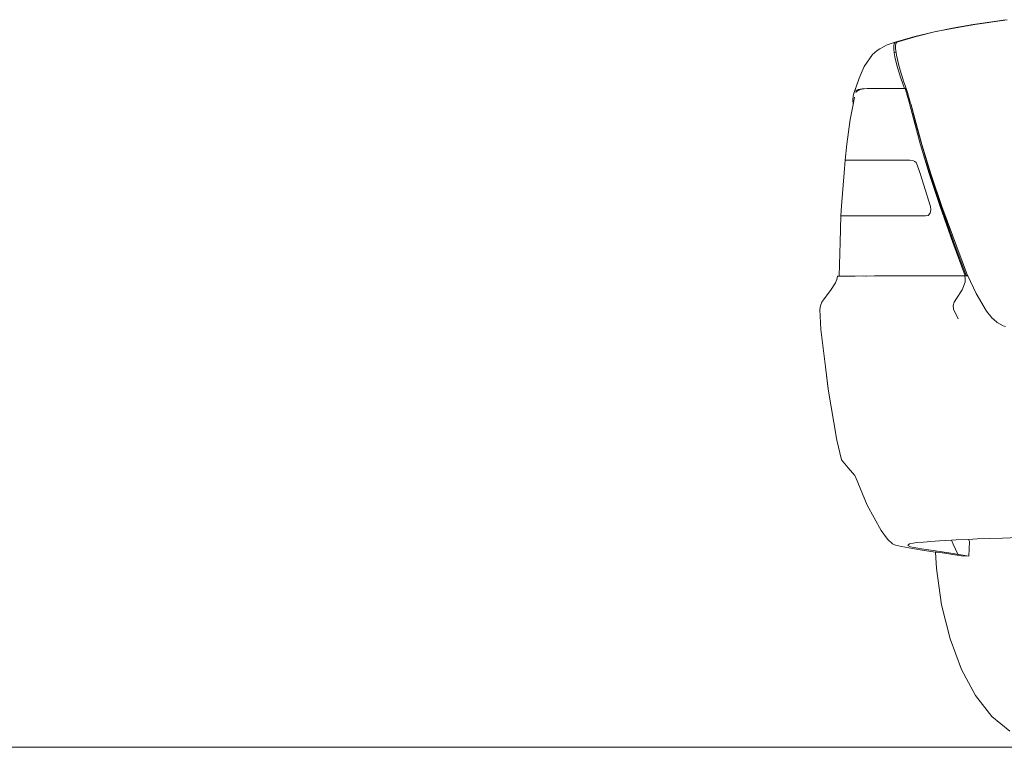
# Model space of a CAD drawing. Header units: inches. Extents: x 1987 to 3775, y 142 to 1299.
# Tile 29 of 50: x 2698 to 2758, y 1212 to 1256. Entities that reach past the tile are written whole.
import ezdxf

# ---------------------------------------------------------------- set-up
doc = ezdxf.new("R2010")
doc.units = ezdxf.units.IN
doc.header["$MEASUREMENT"] = 0
doc.layers.add('CAR', color=173, linetype='Continuous', lineweight=13)

# ---------------------------------------------------------------- blocks, each defined once
blk = doc.blocks.new('A$C50574290')
at = {"layer": 'CAR'}
for p, q in [((-8.781, 42.965), (-7.606, 43.195)), ((-7.502, 43.2), (-8.694, 42.968)), ((-7.606, 43.195), (-6.455, 43.389)), ((-6.348, 43.392), (-7.502, 43.2)), ((-6.455, 43.389), (-5.339, 43.56)), ((-6.348, 43.392), (-4.406, 43.685)), ((-5.339, 43.56), (-4.521, 43.679)), ((-11.147, 42.341), (-9.965, 42.684)), ((-9.881, 42.686), (-11.041, 42.341)), ((-9.965, 42.684), (-8.781, 42.965)), ((-8.694, 42.968), (-9.881, 42.686)), ((-12.059, 41.941), (-11.617, 42.183)), ((-11.617, 42.183), (-11.147, 42.341)), ((-11.23, 42.117), (-11.204, 42.262)), ((-11.228, 41.928), (-11.23, 42.117)), ((-11.204, 42.262), (-11.147, 42.341)), ((-11.102, 42.261), (-11.126, 42.109)), ((-11.126, 42.109), (-11.123, 41.933)), ((-11.041, 42.341), (-11.102, 42.261)), ((-12.995, 40.871), (-12.51, 41.589)), ((-12.222, 41.827), (-12.51, 41.589)), ((-12.222, 41.827), (-12.059, 41.941)), ((-11.192, 41.689), (-11.228, 41.928)), ((-11.088, 41.722), (-11.192, 41.689)), ((-11.158, 41.461), (-11.192, 41.689)), ((-11.017, 40.872), (-11.158, 41.461)), ((-11.123, 41.933), (-11.088, 41.722)), ((-11.088, 41.722), (-11.06, 41.548)), ((-11.06, 41.548), (-10.894, 40.849)), ((-13.299, 40.183), (-12.995, 40.871)), ((-10.795, 40.168), (-11.017, 40.872)), ((-10.894, 40.849), (-10.619, 39.941)), ((-13.628, 39.259), (-13.368, 39.987)), ((-13.368, 39.987), (-13.619, 39.271)), ((-13.299, 40.183), (-13.368, 39.987)), ((-10.583, 39.56), (-10.795, 40.168)), ((-10.619, 39.941), (-10.544, 39.729)), ((-10.544, 39.729), (-10.487, 39.56)), ((-13.676, 38.871), (-13.67, 39.087)), ((-13.67, 39.087), (-13.619, 39.271)), ((-13.628, 39.259), (-13.67, 39.087)), ((-13.619, 39.271), (-13.578, 39.375)), ((-13.578, 39.375), (-13.372, 39.486)), ((-13.469, 39.375), (-13.499, 39.297)), ((-13.262, 39.486), (-13.469, 39.375)), ((-13.372, 39.486), (-13.126, 39.535)), ((-13.017, 39.535), (-13.262, 39.486)), ((-13.126, 39.535), (-12.831, 39.554)), ((-12.762, 39.552), (-12.974, 39.538)), ((-12.831, 39.554), (-11.898, 39.56)), ((-10.583, 39.56), (-11.898, 39.56)), ((-10.583, 39.56), (-10.542, 39.56)), ((-10.487, 39.56), (-10.542, 39.56)), ((-10.452, 39.304), (-10.542, 39.56)), ((-10.487, 39.56), (-10.404, 39.311)), ((-10.296, 38.738), (-10.452, 39.304)), ((-10.404, 39.311), (-10.236, 38.74)), ((-13.843, 37.698), (-13.671, 38.591)), ((-13.671, 38.591), (-13.676, 38.871)), ((-13.671, 38.591), (-13.629, 38.813)), ((-13.629, 38.813), (-13.576, 39.026)), ((-10.019, 37.671), (-10.296, 38.738)), ((-10.236, 38.74), (-10.19, 38.57)), ((-9.957, 37.671), (-10.19, 38.57)), ((-10.19, 38.57), (-9.948, 37.672)), ((-14.039, 36.219), (-13.843, 37.698)), ((-9.612, 36.181), (-10.019, 37.671)), ((-9.55, 36.181), (-9.957, 37.671)), ((-9.948, 37.672), (-9.537, 36.184)), ((-14.135, 35.26), (-14.039, 36.219)), ((-9.612, 36.181), (-9.094, 34.447)), ((-9.032, 34.447), (-9.55, 36.181)), ((-9.537, 36.184), (-9.004, 34.44)), ((-14.213, 34.488), (-14.135, 35.26)), ((-14.135, 35.26), (-10.265, 35.26)), ((-10.046, 35.218), (-10.265, 35.26)), ((-9.965, 35.17), (-10.046, 35.218)), ((-9.888, 35.106), (-9.965, 35.17)), ((-9.793, 34.92), (-9.888, 35.106)), ((-9.642, 34.45), (-9.793, 34.92)), ((-14.373, 32.506), (-14.213, 34.488)), ((-9.027, 32.472), (-9.642, 34.45)), ((-8.439, 32.47), (-9.094, 34.447)), ((-8.377, 32.47), (-9.032, 34.447)), ((-9.004, 34.44), (-8.337, 32.472)), ((-14.395, 31.9), (-14.373, 32.506)), ((-9.311, 31.9), (-9.168, 31.932)), ((-9.168, 31.932), (-9.038, 32.061)), ((-9.038, 32.061), (-8.997, 32.265)), ((-8.997, 32.265), (-9.027, 32.472)), ((-7.671, 30.314), (-8.439, 32.47)), ((-7.609, 30.314), (-8.377, 32.47)), ((-6.788, 28.321), (-8.337, 32.472)), ((-14.452, 30.338), (-14.395, 31.9)), ((-9.311, 31.9), (-14.395, 31.9)), ((-14.452, 30.338), (-14.496, 28.291)), ((-6.941, 28.315), (-7.671, 30.314)), ((-6.879, 28.32), (-7.609, 30.314)), ((-14.727, 27.881), (-15.032, 27.43)), ((-14.727, 27.881), (-14.642, 28.085)), ((-14.642, 28.085), (-14.605, 28.288)), ((-14.314, 28.291), (-14.605, 28.288)), ((-14.496, 28.291), (-14.605, 28.288)), ((-14.418, 28.292), (-14.496, 28.291)), ((-13.783, 28.294), (-14.314, 28.291)), ((-13.701, 28.295), (-13.783, 28.294)), ((-13.701, 28.295), (-13.627, 28.295)), ((-13.627, 28.295), (-13.554, 28.295)), ((-13.554, 28.295), (-13.068, 28.298)), ((-13.068, 28.298), (-12.922, 28.297)), ((-12.874, 28.297), (-12.922, 28.297)), ((-12.874, 28.297), (-12.388, 28.3)), ((-12.388, 28.3), (-12.3, 28.3)), ((-10.877, 28.306), (-12.3, 28.3)), ((-10.877, 28.306), (-6.972, 28.315)), ((-10.307, 28.31), (-10.877, 28.306)), ((-7.117, 27.462), (-6.937, 27.919)), ((-6.972, 28.315), (-6.966, 28.314)), ((-6.966, 28.314), (-6.941, 28.315)), ((-6.93, 28.119), (-6.966, 28.314)), ((-6.94, 28.314), (-6.941, 28.315)), ((-6.937, 28.308), (-6.94, 28.314)), ((-6.939, 28.314), (-6.881, 28.317)), ((-6.878, 28.314), (-6.939, 28.314)), ((-6.931, 28.295), (-6.937, 28.308)), ((-6.937, 27.919), (-6.93, 28.119)), ((-6.787, 28.32), (-6.879, 28.32)), ((-6.877, 28.317), (-6.879, 28.32)), ((-6.877, 28.317), (-6.787, 28.32)), ((-6.876, 28.314), (-6.877, 28.317)), ((-6.784, 28.314), (-6.876, 28.314)), ((-6.869, 28.295), (-6.876, 28.314)), ((-6.788, 28.321), (-6.787, 28.32)), ((-6.787, 28.32), (-6.784, 28.314)), ((-6.784, 28.314), (-6.278, 27.252)), ((-15.032, 27.43), (-15.41, 26.934)), ((-7.455, 26.953), (-7.117, 27.462)), ((-6.278, 27.252), (-5.661, 26.188)), ((-15.631, 26.504), (-15.542, 26.719)), ((-15.542, 26.719), (-15.41, 26.934)), ((-7.651, 26.521), (-7.603, 26.735)), ((-7.603, 26.735), (-7.455, 26.953)), ((-15.663, 26.288), (-15.631, 26.504)), ((-15.598, 25.094), (-15.663, 26.288)), ((-7.645, 26.313), (-7.651, 26.521)), ((-7.353, 25.721), (-7.645, 26.313)), ((-5.661, 26.188), (-5.404, 25.871)), ((-5.404, 25.871), (-5.334, 25.785)), ((-5.334, 25.785), (-5.241, 25.7)), ((-5.306, 25.721), (-5.241, 25.7)), ((-5.241, 25.7), (-5.024, 25.501)), ((-5.024, 25.501), (-4.651, 25.306)), ((-15.598, 25.094), (-15.322, 22.852)), ((-4.651, 25.306), (-4.524, 25.268)), ((-15.322, 22.852), (-15.171, 21.493)), ((-15.322, 22.852), (-15.157, 21.514)), ((-15.171, 21.493), (-14.649, 18.448)), ((-14.649, 18.448), (-14.36, 17.256)), ((-13.966, 16.786), (-14.36, 17.256)), ((-13.562, 16.318), (-13.966, 16.786)), ((-13.562, 16.318), (-13.529, 16.235)), ((-13.529, 16.235), (-12.819, 14.547)), ((-11.987, 13.021), (-12.819, 14.547)), ((-11.606, 12.492), (-11.987, 13.021)), ((-11.295, 12.207), (-11.606, 12.492)), ((-8.482, 12.394), (-7.762, 12.436)), ((-7.762, 12.436), (-7.471, 12.452)), ((-7.762, 12.436), (-7.664, 12.205)), ((-7.471, 12.452), (-6.743, 12.485)), ((-6.743, 12.485), (-6.223, 12.509)), ((-6.743, 12.485), (-6.676, 12.352)), ((-6.223, 12.509), (-4.695, 12.562)), ((-4.695, 12.562), (-2.333, 12.638)), ((-11.115, 12.141), (-11.295, 12.207)), ((-10.771, 12.051), (-11.115, 12.141)), ((-10.099, 11.934), (-10.771, 12.051)), ((-10.379, 12.113), (-10.289, 12.207)), ((-10.22, 12.041), (-10.379, 12.113)), ((-10.289, 12.207), (-9.846, 12.287)), ((-9.564, 11.924), (-10.22, 12.041)), ((-9.392, 11.824), (-10.099, 11.934)), ((-9.846, 12.287), (-9.444, 12.323)), ((-8.86, 11.812), (-9.564, 11.924)), ((-9.444, 12.323), (-8.993, 12.358)), ((-8.993, 12.358), (-8.482, 12.394)), ((-7.664, 12.205), (-7.387, 11.595)), ((-6.676, 12.352), (-6.719, 11.475)), ((-8.711, 11.726), (-9.392, 11.824)), ((-7.658, 11.628), (-8.86, 11.812)), ((-8.711, 11.726), (-8.665, 10.734)), ((-8.632, 11.715), (-8.711, 11.726)), ((-8.154, 11.648), (-8.632, 11.715)), ((-7.673, 11.579), (-8.154, 11.648)), ((-7.185, 11.502), (-7.673, 11.579)), ((-7.353, 11.579), (-7.658, 11.628)), ((-7.387, 11.595), (-7.353, 11.579)), ((-7.19, 11.554), (-7.353, 11.579)), ((-6.719, 11.475), (-7.19, 11.554)), ((-7.185, 11.502), (-6.719, 11.475)), ((-8.665, 10.734), (-8.353, 8.548)), ((-8.353, 8.548), (-7.844, 6.505)), ((-7.844, 6.505), (-7.155, 4.67)), ((-7.155, 4.67), (-6.308, 3.102)), ((-6.308, 3.102), (-5.33, 1.853)), ((-5.33, 1.853), (-4.252, 0.961))]:
    blk.add_line(p, q, dxfattribs=at)

msp = doc.modelspace()

# ---------------------------------------------------------------- linework, layer by layer
at = {"layer": 'CAR'}
msp.add_line((2001.69, 1212.071), (3554.696, 1212.071), dxfattribs=at)

# ---------------------------------------------------------------- block references
msp.add_blockref('A$C50574290', (2762.117, 1212.071), dxfattribs=at)

doc.saveas('drawing.dxf')
